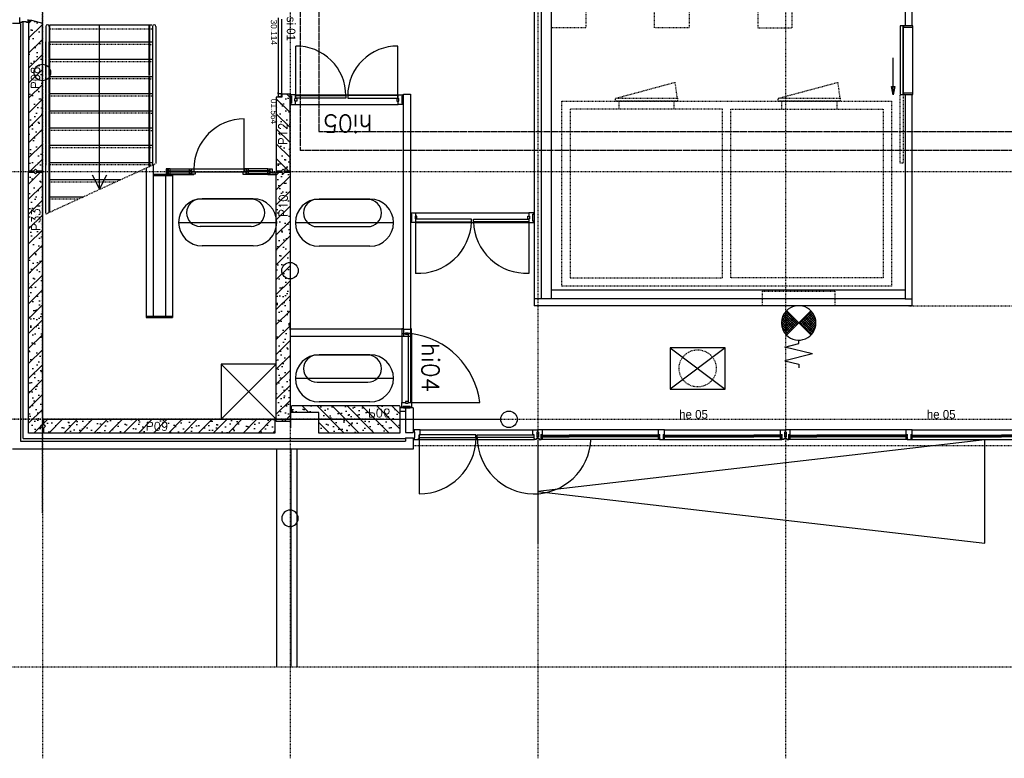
# Model space of a CAD drawing. Extents: x 0 to 1537, y 0 to 841.
# Tile 3 of 58: x 81 to 224, y 131 to 238. Entities that reach past the tile are written whole.
import ezdxf

# ---------------------------------------------------------------- set-up
doc = ezdxf.new("R2010")
doc.units = 0
doc.header["$PDSIZE"] = 2
for name, pattern in [('AUSGEZOGEN', [0]), ('B0402', [9.375, 6.25, -3.125]), ('B0702', [1.171875, 0.78125, -0.390625]), ('DASHDOT', [25.4, 12.7, -6.35, 0, -6.35]), ('DASHDOT2', [12.7, 6.35, -3.175, 0, -3.175]), ('E0001', [1, 1, 0]), ('HIDDEN2', [4.7625, 3.175, -1.5875])]:
    doc.linetypes.add(name, pattern=pattern)
for name, color, linetype in [('AB$1A---_ATTRIB', 9, 'CONTINUOUS'), ('AL$1A---_ALGEMEEN', 9, 'CONTINUOUS'), ('AT$1A---_TEKSTB', 8, 'CONTINUOUS'), ('GOTEN', 3, 'CONTINUOUS'), ('STRAMIEN', 1, 'CONTINUOUS'), ('VITELDATA', 1, 'CONTINUOUS')]:
    doc.layers.add(name, color=color, linetype=linetype)
doc.styles.add('B-01', font='romans.shx', dxfattribs={"width": 1.2})
doc.styles.add('GBB_ISOP', font='b-gbp3.shx')
doc.styles.add('GBB_ISOT', font='b-gbt3.shx')
doc.styles.add('ROMANS', font='romans.shx', dxfattribs={"height": 300})

# ---------------------------------------------------------------- blocks, each defined once
blk = doc.blocks.new('-STR-H2')
at = {"layer": 'AL$1A---_ALGEMEEN', "linetype": 'DASHDOT', "ltscale": 0.5}
blk.add_line((-3600, 0), (-9880, 0), dxfattribs=at)
at = {"layer": 'AL$1A---_ALGEMEEN', "linetype": 'Continuous', "ltscale": 2}
blk.add_circle((-10000, 0), 120, dxfattribs=at)
for p in [(-8560, 0), (-4960, 0)]:
    blk.add_point(p, dxfattribs=at)
blk = doc.blocks.new('-AAFKE3')
at = {"layer": 'AL$1A---_ALGEMEEN', "color": 15, "ltscale": 2}
blk.add_lwpolyline([(0, 125), (25, 100), (0, 75)], dxfattribs=at)
blk = doc.blocks.new('-STREEP')
at = {"layer": 'AL$1A---_ALGEMEEN', "linetype": 'Continuous', "ltscale": 2}
blk.add_line((0, -125), (0, 125), dxfattribs=at)
blk = doc.blocks.new('-954P1-KGL1')
at = {"layer": 'AL$1A---_ALGEMEEN', "color": 15, "ltscale": 2}
for p, q in [((5, 27), (407, 27)), ((5, 27), (5, 3)), ((5, 22), (407, 22)), ((5, 7), (407, 7)), ((5, 3), (407, 3)), ((13, 22), (13, 7))]:
    blk.add_line(p, q, dxfattribs=at)
at = {"layer": 'AL$1A---_ALGEMEEN', "color": 15}
for p, q in [((17, 30), (21, 27)), ((17, 0), (21, 3))]:
    blk.add_line(p, q, dxfattribs=at)
at = {"layer": 'AL$1A---_ALGEMEEN', "color": 15, "ltscale": 2}
blk.add_lwpolyline([(5, 3), (0, 3), (5, 27), (0, 27), (5, 3)], dxfattribs=at)
at = {"layer": 'AL$1A---_ALGEMEEN'}
for p in [(0, 30), (0, 0)]:
    blk.add_point(p, dxfattribs=at)
blk = doc.blocks.new('-954P1-KHEB')
at = {"layer": 'AL$1A---_ALGEMEEN'}
blk.add_lwpolyline([(0, 0), (17, 0), (17, 27), (0, 27)], close=True, dxfattribs=at)
blk = doc.blocks.new('-954P1-KHED')
at = {"layer": 'AL$1A---_ALGEMEEN'}
for p, q in [((189, -1), (122, -1)), ((122, -1), (122, -31)), ((122, -100), (122, -125)), ((142, -140), (172, -140)), ((189, -73), (189, -1))]:
    blk.add_line(p, q, dxfattribs=at)
at = {"layer": 'AL$1A---_ALGEMEEN', "ltscale": 2}
for p, q in [((131, -31), (122, -31)), ((131, -100), (122, -100)), ((142, -125), (122, -125)), ((131, -31), (131, -100)), ((142, -125), (142, -140)), ((172, -140), (172, -73)), ((172, -73), (189, -73))]:
    blk.add_line(p, q, dxfattribs=at)
blk = doc.blocks.new('-954P1-KHEE')
at = {"layer": 'AL$1A---_ALGEMEEN'}
for p, q in [((45, 139), (-45, 139)), ((-45, 67), (-45, 139)), ((-28, 0), (28, 0)), ((45, 67), (45, 139))]:
    blk.add_line(p, q, dxfattribs=at)
at = {"layer": 'AL$1A---_ALGEMEEN', "ltscale": 2}
for p, q in [((-28, 67), (-45, 67)), ((-28, 0), (-28, 67)), ((28, 0), (28, 67)), ((28, 67), (45, 67))]:
    blk.add_line(p, q, dxfattribs=at)
blk = doc.blocks.new('-954P1-KHIC')
at = {"layer": 'AL$1A---_ALGEMEEN', "ltscale": 2}
for p, q in [((-139, -1033.2), (-139, -966.2)), ((-139, -966.2), (-90, -966.2)), ((-49, -966.2), (0, -966.2)), ((0, -966.2), (0, -1033.2)), ((-120.5, -1033.2), (-139, -1033.2)), ((-18.5, -1023.2), (-120.5, -1023.2)), ((-120.5, -1023.2), (-120.5, -1033.2)), ((-18.5, -1033.2), (-18.5, -1023.2)), ((0, -1033.2), (-18.5, -1033.2))]:
    blk.add_line(p, q, dxfattribs=at)
at = {"layer": 'AL$1A---_ALGEMEEN'}
for p, q in [((-49, -949.2), (-90, -949.2)), ((-90, -949.2), (-90, -975.2)), ((-90, -975.2), (-49, -975.2)), ((-49, -949.2), (-49, -975.2))]:
    blk.add_line(p, q, dxfattribs=at)
blk = doc.blocks.new('01564')
at = {"layer": 'AL$1A---_ALGEMEEN', "color": 15, "linetype": 'AUSGEZOGEN'}
for p, q in [((0, 1.5), (0, 48.5)), ((1.5, 50), (38.5, 50)), ((1.5, 1.5), (1.5, 48.5)), ((1.5, 48.5), (38.5, 48.5)), ((40, 1.5), (1.5, 1.5)), ((58.5, 0), (1.5, 0)), ((38.5, 48.5), (38.5, 3)), ((40, 48.5), (40, 3)), ((40, 3), (58.5, 3)), ((58.5, 1.5), (40, 1.5))]:
    blk.add_line(p, q, dxfattribs=at)
for centre, start, end in [((1.5, 48.5), 90, 180), ((1.5, 1.5), 180, 270), ((38.5, 48.5), 0, 90), ((40, 3), 180, 270), ((58.5, 1.5), 0, 90), ((58.5, 1.5), 270, 0)]:
    blk.add_arc(centre, 1.5, start, end, dxfattribs=at)
blk = doc.blocks.new('XREF_B-A3-II-112')
at = {"layer": 'AL$1A---_ALGEMEEN', "ltscale": 2}
h = blk.add_hatch(dxfattribs=at)
h.set_pattern_fill('PREFB', color=8, scale=8, style=0)
h.set_pattern_definition([(45, (21863.04, 47403.07), (-108.6116, 108.6116), []), (17, (21863.04, 47403.07), (41.26, 127.7242), [0, -130.56, -73.92, 0, -107.52]), (48, (21863.04, 47403.07), (-29.465, 129.875), [0, -129.28, 0, -131.84, 0, -106.24]), (71, (21863.04, 47403.07), (-76.6585, 107.621), [0, -128, 0, -768, -105.28])])
h.paths.add_polyline_path([(21863, 45961), (21707, 46003), (21663, 46003), (21663, 43813), (21738, 43813), (21763, 43838), (21788, 43813), (21863, 43813)])
h = blk.add_hatch(dxfattribs=at)
h.set_pattern_fill('PREFB', color=8, scale=8, angle=90, style=0)
h.set_pattern_definition([(135, (25463.04, 47287.07), (-108.6116, -108.6116), []), (107, (25463.04, 47287.07), (-127.7242, 41.26), [0, -130.56, -73.92, 0, -107.52]), (138, (25463.04, 47287.07), (-129.875, -29.465), [0, -129.28, 0, -131.84, 0, -106.24]), (161, (25463.04, 47287.07), (-107.621, -76.6585), [0, -128, 0, -768, -105.28])])
h.paths.add_polyline_path([(25388, 43813), (25463, 43813), (25463, 44926), (25343, 44926), (25343, 44883), (25263, 44883), (25263, 43813), (25338, 43813), (25363, 43838)])
h = blk.add_hatch(dxfattribs=at)
h.set_pattern_fill('PREFB', color=8, scale=8, angle=180, style=0)
h.set_pattern_definition([(225, (21883.04, 39873.08), (108.6116, -108.6116), []), (197, (21883.04, 39873.08), (-41.26, -127.7242), [0, -130.56, -73.92, 0, -107.52]), (228, (21883.04, 39873.08), (29.465, -129.875), [0, -129.28, 0, -131.84, 0, -106.24]), (251, (21883.04, 39873.08), (76.6585, -107.621), [0, -128, 0, -768, -105.28])])
h.paths.add_polyline_path([(21663, 40003), (21863, 40003), (21863, 40078), (21838, 40103), (21863, 40128), (21863, 43793), (21788, 43793), (21763, 43768), (21738, 43793), (21663, 43793)])
h = blk.add_hatch(dxfattribs=at)
h.set_pattern_fill('PREFB', color=8, scale=8, angle=180, style=0)
h.set_pattern_definition([(225, (25463.04, 40203.07), (108.6116, -108.6116), []), (197, (25463.04, 40203.07), (-41.26, -127.7242), [0, -130.56, -73.92, 0, -107.52]), (228, (25463.04, 40203.07), (29.465, -129.875), [0, -129.28, 0, -131.84, 0, -106.24]), (251, (25463.04, 40203.07), (76.6585, -107.621), [0, -128, 0, -768, -105.28])])
h.paths.add_polyline_path([(25263, 40173), (25463, 40173), (25463, 43793), (25388, 43793), (25363, 43768), (25338, 43793), (25263, 43793)])
h = blk.add_hatch(dxfattribs=at)
h.set_pattern_fill('PREFB', color=8, scale=8, style=0)
h.set_pattern_definition([(315, (25638.04, 40203.07), (-108.612, -108.612), []), (343, (25638.04, 40203.07), (41.26, -127.724), [0, -130.56, -73.92, 0, -107.52]), (312, (25638.04, 40203.07), (-29.465, -129.875), [0, -129.28, 0, -131.84, 0, -106.24]), (289, (25638.04, 40203.07), (-76.6585, -107.621), [0, -128, 0, -768, -105.28])])
h.paths.add_polyline_path([(25883, 40203), (25883, 40303), (25483, 40303), (25483, 40393), (25493, 40403), (27050, 40403), (27060, 40393), (27060, 40203)])
h.paths.add_polyline_path([(25883, 40003), (25883, 40203), (27060, 40203), (27060, 40003)])
h = blk.add_hatch(dxfattribs=at)
h.set_pattern_fill('PREFB', color=8, scale=8, angle=180, style=0)
h.set_pattern_definition([(225, (25273.04, 40003.07), (108.6116, -108.6116), []), (197, (25273.04, 40003.07), (-41.26, -127.724), [0, -130.56, -73.92, 0, -107.52]), (228, (25273.04, 40003.07), (29.465, -129.875), [0, -129.28, 0, -131.84, 0, -106.24]), (251, (25273.04, 40003.07), (76.6585, -107.621), [0, -128, 0, -768, -105.28])])
h.paths.add_polyline_path([(21883, 40203), (21883, 40128), (21908, 40103), (21883, 40078), (21883, 40003), (25243, 40003), (25243, 40203)])
at = {"layer": 'AL$1A---_ALGEMEEN', "color": 8}
for p, q in [((34503, 51293), (34503, 45923)), ((34403, 51193), (34403, 45923)), ((29263, 41953), (29263, 49093)), ((29013, 47235), (29013, 41853)), ((29113, 47235), (29113, 41953)), ((21973, 45937), (23453, 45937)), ((21973, 45697), (21973, 45937)), ((22128, 45875), (22098, 45875)), ((22693, 43551), (22693, 45937)), ((23413, 45697), (23413, 45937)), ((23423, 45697), (23423, 45937)), ((34373, 45923), (34333, 45923)), ((34333, 45923), (34333, 44923)), ((34373, 44923), (34373, 45923)), ((21913, 45447), (21913, 45687)), ((21963, 45447), (21963, 45687)), ((21973, 45687), (23453, 45687)), ((21973, 45447), (21973, 45687)), ((23413, 45447), (23413, 45687)), ((23423, 45447), (23423, 45687)), ((21913, 45197), (21913, 45437)), ((21963, 45197), (21963, 45437)), ((21973, 45437), (23453, 45437)), ((21973, 45197), (21973, 45437)), ((23413, 45197), (23413, 45437)), ((23423, 45197), (23423, 45437)), ((34231, 44920), (34231, 45458)), ((21913, 44947), (21913, 45187)), ((21963, 44947), (21963, 45187)), ((21973, 45187), (23453, 45187)), ((21973, 44947), (21973, 45187)), ((23413, 44947), (23413, 45187)), ((23423, 44947), (23423, 45187)), ((34231, 44920), (34207, 45038)), ((34207, 45038), (34256, 45038)), ((34256, 45038), (34231, 44920)), ((21913, 44697), (21913, 44937)), ((21963, 44697), (21963, 44937)), ((21973, 44937), (23453, 44937)), ((21973, 44697), (21973, 44937)), ((23413, 44697), (23413, 44937)), ((23423, 44697), (23423, 44937)), ((27107, 44896), (27090, 44896)), ((27090, 44896), (27090, 44797)), ((27090, 44797), (27107, 44797)), ((27107, 44797), (27107, 44896)), ((34231, 44920), (34231, 44920)), ((34333, 44923), (34373, 44923)), ((34403, 44923), (34403, 41953)), ((34503, 44923), (34503, 41853)), ((21913, 44447), (21913, 44687)), ((21963, 44447), (21963, 44687)), ((21973, 44687), (23453, 44687)), ((21973, 44447), (21973, 44687)), ((23413, 44447), (23413, 44687)), ((23423, 44447), (23423, 44687)), ((21913, 44197), (21913, 44437)), ((21963, 44197), (21963, 44437)), ((21973, 44437), (23453, 44437)), ((21973, 44197), (21973, 44437)), ((23413, 44197), (23413, 44437)), ((23423, 44197), (23423, 44437)), ((21913, 43947), (21913, 44187)), ((21963, 43947), (21963, 44187)), ((21973, 44187), (23453, 44187)), ((21973, 43947), (21973, 44187)), ((23413, 43947), (23413, 44187)), ((23423, 43947), (23423, 44187)), ((21913, 43197), (21913, 43937)), ((21963, 43210), (21963, 43937)), ((21973, 43937), (23453, 43937)), ((21973, 43697), (21973, 43937)), ((23413, 43874), (23413, 43937)), ((23423, 43879), (23423, 43937)), ((24796, 43839), (24066, 43839)), ((24066, 43839), (24066, 43799)), ((24066, 43799), (24796, 43799)), ((24796, 43799), (24796, 43839)), ((21973, 43687), (23005, 43687)), ((21973, 43447), (21973, 43687)), ((22693, 43551), (22593, 43751)), ((22793, 43751), (22693, 43551)), ((21973, 43437), (22459, 43437)), ((21973, 43215), (21973, 43437)), ((27306, 43155), (27280, 43155)), ((27280, 43155), (27280, 43114)), ((27306, 43114), (27280, 43114)), ((28101, 43113), (27289, 43113)), ((27289, 43113), (27289, 43074)), ((27306, 43114), (27306, 43155)), ((28101, 43074), (28101, 43113)), ((28128, 43074), (28128, 43113)), ((28128, 43113), (28936, 43113)), ((28919, 43114), (28919, 43155)), ((28919, 43155), (28945, 43155)), ((28919, 43114), (28945, 43114)), ((28936, 43113), (28936, 43074)), ((28945, 43155), (28945, 43114)), ((27289, 43074), (28101, 43074)), ((28936, 43074), (28128, 43074)), ((34403, 42078), (29263, 42078)), ((34403, 41953), (29013, 41953)), ((34403, 41953), (34503, 41953)), ((34503, 41853), (29013, 41853)), ((32857, 41603), (32682, 41778)), ((32857, 41603), (33032, 41778)), ((32867, 41593), (33043, 41770)), ((32884, 41576), (33059, 41750)), ((32902, 41558), (33073, 41729)), ((32904, 41650), (33074, 41480)), ((32920, 41540), (33085, 41706)), ((32922, 41668), (33086, 41503)), ((32937, 41523), (33095, 41680)), ((32939, 41685), (33096, 41529)), ((32955, 41505), (33102, 41652)), ((32957, 41703), (33103, 41557)), ((32975, 41721), (33107, 41589)), ((32992, 41738), (33106, 41625)), ((33010, 41756), (33098, 41668)), ((33028, 41774), (33073, 41728)), ((32857, 41603), (32682, 41428)), ((32857, 41603), (33032, 41428)), ((32869, 41615), (33045, 41438)), ((32886, 41632), (33061, 41458)), ((32973, 41487), (33106, 41621)), ((32990, 41470), (33106, 41586)), ((33008, 41452), (33100, 41544)), ((33026, 41434), (33079, 41487)), ((31788, 41243), (30988, 41243)), ((30988, 41243), (30988, 40643)), ((31788, 40643), (31788, 41243)), ((32657, 41253), (32857, 41303)), ((33057, 41153), (32657, 41253)), ((32857, 41303), (32857, 41353)), ((33057, 41153), (32657, 41053)), ((25263, 41003), (24463, 41003)), ((24463, 41003), (24463, 40203)), ((25263, 40203), (25263, 41003)), ((32657, 41053), (32857, 41003)), ((32857, 41003), (32857, 40953)), ((30988, 40643), (31788, 40643)), ((24463, 40203), (25263, 40203)), ((27355, 40048), (27265, 40048)), ((27265, 40048), (27265, 40018)), ((27265, 39939), (27265, 39909)), ((28166, 39975), (27340, 39975)), ((27340, 39975), (27340, 39936)), ((27340, 39936), (28166, 39936)), ((27355, 39976), (27355, 40048)), ((28166, 39936), (28166, 39975)), ((28183, 39936), (28183, 39975)), ((28183, 39975), (29009, 39975)), ((29009, 39936), (28183, 39936)), ((28994, 39976), (28994, 40048)), ((28994, 40048), (29061, 40048)), ((29009, 39975), (29009, 39936)), ((29061, 40048), (29061, 40018)), ((29061, 39949), (29061, 39924)), ((27265, 39909), (27332, 39909)), ((29041, 39909), (29017, 39909)), ((25270, 36603), (25270, 39778)), ((25480, 36603), (25480, 39778)), ((25566, 36603), (25566, 39778))]:
    blk.add_line(p, q, dxfattribs=at)
at = {"layer": 'AL$1A---_ALGEMEEN', "color": 8, "linetype": 'HIDDEN2', "ltscale": 0.5}
for p, q in [((29263, 45893), (29263, 49093)), ((29763, 49093), (29763, 45893)), ((30763, 45893), (30763, 49093)), ((31263, 49093), (31263, 45893)), ((32263, 49093), (32263, 45893)), ((32763, 45893), (32763, 49093)), ((29763, 45893), (29263, 45893)), ((31263, 45893), (30763, 45893)), ((32263, 45893), (32763, 45893)), ((30193, 44868), (31062, 45101)), ((31093, 44868), (31062, 45101)), ((32559, 44868), (33428, 45101)), ((33459, 44868), (33428, 45101)), ((29416, 44828), (34206, 44828)), ((29416, 42138), (29416, 44828)), ((30193, 44868), (31093, 44868)), ((30193, 44828), (30193, 44868)), ((31093, 44828), (30193, 44828)), ((30243, 44828), (30243, 44708)), ((31043, 44828), (31043, 44708)), ((31093, 44868), (31093, 44828)), ((32559, 44868), (33459, 44868)), ((32559, 44828), (32559, 44868)), ((33459, 44828), (32559, 44828)), ((32609, 44828), (32609, 44708)), ((33409, 44828), (33409, 44708)), ((33459, 44868), (33459, 44828)), ((34206, 44828), (34206, 42138)), ((34333, 43923), (34333, 44923)), ((34333, 44923), (34373, 44923)), ((34373, 44923), (34373, 43923)), ((31751, 44708), (29536, 44708)), ((29536, 44708), (29536, 42258)), ((31751, 42258), (31751, 44708)), ((31871, 42258), (31871, 44708)), ((31871, 44708), (34086, 44708)), ((34086, 44708), (34086, 42258)), ((34373, 43923), (34333, 43923)), ((29536, 42258), (31751, 42258)), ((34086, 42258), (31871, 42258)), ((34206, 42138), (29416, 42138)), ((32333, 41853), (32333, 42063)), ((32333, 42063), (33383, 42063)), ((33383, 42063), (33383, 41853)), ((33383, 41853), (32333, 41853))]:
    blk.add_line(p, q, dxfattribs=at)
at = {"layer": 'AL$1A---_ALGEMEEN', "color": 8, "ltscale": 2}
for p, q in [((21543, 45956), (21428, 45956)), ((21533, 45968), (21533, 46041)), ((21563, 45968), (21533, 45968)), ((21543, 45956), (21543, 39883)), ((21632, 45978), (21563, 45978)), ((21563, 45978), (21563, 45968)), ((21583, 39923), (21583, 45976)), ((21632, 45968), (21632, 45978)), ((21652, 45968), (21632, 45968)), ((21652, 46013), (21652, 45968)), ((25288, 46037), (25288, 44952)), ((25338, 46017), (25338, 44932)), ((21913, 45912), (21913, 43897)), ((21963, 45912), (21963, 43920)), ((23463, 45912), (23463, 43897)), ((23513, 45912), (23513, 43920)), ((34378, 44943), (34378, 45923)), ((34518, 45923), (34378, 45923)), ((34378, 45923), (34378, 45903)), ((34378, 45903), (34518, 45903)), ((34518, 44943), (34518, 45923)), ((34518, 45903), (34518, 45923)), ((25545, 44907), (25545, 45628)), ((27031, 44907), (27031, 45628)), ((34518, 44943), (34378, 44943)), ((34378, 44943), (34378, 44923)), ((34518, 44923), (34518, 44943)), ((25474, 44897), (25464, 44897)), ((25464, 44897), (25464, 44797)), ((25464, 44797), (25474, 44797)), ((25543, 44916), (27033, 44916)), ((27112, 41516), (27112, 44926)), ((27112, 44926), (27212, 44926)), ((27212, 44926), (27212, 41406)), ((34378, 44923), (34518, 44923)), ((25543, 44777), (27033, 44777)), ((24796, 43839), (24796, 44569)), ((23373, 43856), (23373, 41683)), ((23473, 43902), (23473, 41703)), ((23688, 43844), (23660, 43844)), ((23660, 43844), (23660, 43765)), ((23688, 43765), (23688, 43844)), ((23691, 43762), (23691, 43844)), ((23721, 43844), (23693, 43844)), ((23693, 43844), (23693, 43815)), ((23693, 43815), (23721, 43815)), ((23721, 43797), (23693, 43797)), ((23693, 43797), (23693, 43772)), ((23704, 43797), (23704, 43815)), ((23721, 43844), (24003, 43844)), ((23721, 43815), (23721, 43844)), ((23721, 43815), (24003, 43815)), ((23721, 43797), (24003, 43797)), ((23721, 43772), (23721, 43797)), ((24003, 43844), (24031, 43844)), ((24003, 43815), (24003, 43844)), ((24031, 43815), (24003, 43815)), ((24003, 43797), (24031, 43797)), ((24003, 43772), (24003, 43797)), ((24020, 43797), (24020, 43815)), ((24031, 43844), (24031, 43815)), ((24031, 43797), (24031, 43772)), ((24033, 43762), (24033, 43844)), ((24036, 43844), (24064, 43844)), ((24036, 43797), (24036, 43844)), ((24064, 43797), (24036, 43797)), ((24036, 43765), (24036, 43797)), ((24036, 43797), (24086, 43797)), ((24064, 43844), (24064, 43797)), ((24086, 43797), (24086, 43765)), ((24826, 43797), (24776, 43797)), ((24776, 43797), (24776, 43765)), ((24826, 43844), (24798, 43844)), ((24798, 43844), (24798, 43797)), ((24798, 43797), (24826, 43797)), ((24826, 43797), (24826, 43844)), ((24826, 43765), (24826, 43797)), ((24828, 43762), (24828, 43844)), ((24859, 43844), (24831, 43844)), ((24831, 43844), (24831, 43815)), ((24831, 43815), (24859, 43815)), ((24859, 43797), (24831, 43797)), ((24831, 43797), (24831, 43772)), ((24841, 43797), (24841, 43815)), ((25140, 43844), (24859, 43844)), ((24859, 43815), (24859, 43844)), ((25140, 43815), (24859, 43815)), ((25140, 43797), (24859, 43797)), ((24859, 43772), (24859, 43797)), ((25140, 43844), (25168, 43844)), ((25140, 43815), (25140, 43844)), ((25168, 43815), (25140, 43815)), ((25140, 43797), (25168, 43797)), ((25140, 43772), (25140, 43797)), ((25157, 43797), (25157, 43815)), ((25168, 43844), (25168, 43815)), ((25168, 43797), (25168, 43772)), ((25171, 43762), (25171, 43844)), ((25173, 43844), (25201, 43844)), ((25173, 43785), (25173, 43844)), ((25201, 43844), (25201, 43785)), ((25263, 43743), (25263, 43803)), ((23658, 43762), (23473, 43762)), ((23753, 43742), (23473, 43742)), ((23653, 43742), (23653, 41703)), ((23723, 43762), (23658, 43762)), ((23660, 43765), (23688, 43765)), ((23693, 43772), (24003, 43772)), ((23693, 43772), (23721, 43772)), ((23723, 43762), (24001, 43762)), ((23753, 43762), (23753, 41683)), ((24001, 43762), (24066, 43762)), ((24031, 43772), (24003, 43772)), ((24086, 43765), (24036, 43765)), ((24776, 43765), (24826, 43765)), ((24861, 43762), (24796, 43762)), ((24831, 43772), (24859, 43772)), ((25168, 43772), (24859, 43772)), ((25138, 43762), (24861, 43762)), ((25138, 43762), (25203, 43762)), ((25168, 43772), (25140, 43772)), ((25201, 43785), (25173, 43785)), ((25197, 43785), (25263, 43785)), ((25201, 43762), (25263, 43762)), ((27222, 43204), (27289, 43204)), ((27222, 43186), (27222, 43204)), ((27232, 43186), (27222, 43186)), ((27222, 43065), (27222, 43084)), ((27222, 43084), (27232, 43084)), ((27232, 43084), (27232, 43186)), ((27289, 43204), (28936, 43204)), ((27289, 43204), (27289, 43155)), ((27289, 43114), (27289, 43065)), ((29003, 43204), (28936, 43204)), ((28936, 43204), (28936, 43155)), ((28936, 43114), (28936, 43065)), ((28993, 43084), (28993, 43186)), ((28993, 43186), (29003, 43186)), ((29003, 43084), (28993, 43084)), ((29003, 43186), (29003, 43204)), ((29003, 43065), (29003, 43084)), ((27289, 43065), (27222, 43065)), ((27289, 43074), (27289, 42324)), ((27289, 43065), (28936, 43065)), ((28936, 43074), (28936, 42324)), ((28936, 43065), (29003, 43065)), ((23373, 41703), (23753, 41703)), ((23373, 41683), (23753, 41683)), ((25463, 41503), (25463, 41613)), ((25463, 41516), (27112, 41516)), ((27112, 41516), (27112, 41406)), ((27212, 41406), (25463, 41406)), ((27090, 41452), (27090, 40444)), ((27229, 41452), (27229, 40444)), ((30988, 41243), (31788, 40643)), ((31788, 41243), (30988, 40643)), ((25263, 41003), (24463, 40203)), ((24463, 41003), (25263, 40203)), ((27140, 40367), (27060, 40367)), ((27210, 40387), (27110, 40387)), ((27110, 40387), (27110, 40377)), ((27255, 40367), (27140, 40367)), ((27140, 40367), (27140, 40009)), ((27210, 40377), (27210, 40387)), ((27220, 40446), (28223, 40446)), ((27255, 40367), (27255, 40009)), ((27140, 40317), (27060, 40317)), ((27140, 40009), (27255, 40009)), ((27140, 39933), (27140, 39883)), ((27140, 39933), (27255, 39933)), ((27255, 39933), (27255, 39768)), ((27265, 40018), (27274, 40018)), ((27265, 39939), (27274, 39939)), ((27274, 40018), (27274, 39939)), ((27338, 39925), (27338, 39976)), ((27338, 39976), (27355, 39976)), ((27340, 39936), (27340, 39119)), ((27355, 40048), (28994, 40048)), ((29011, 39976), (28994, 39976)), ((29011, 39925), (29011, 39976)), ((29061, 40018), (29052, 40018)), ((29052, 40018), (29052, 39949)), ((29061, 39949), (29052, 39949)), ((30830, 40048), (29132, 40048)), ((30440, 39973), (29522, 39973)), ((30440, 39969), (29522, 39969)), ((30440, 39954), (29522, 39954)), ((30440, 39949), (29522, 39949)), ((30897, 40048), (32594, 40048)), ((31286, 39973), (32204, 39973)), ((31286, 39969), (32204, 39969)), ((31286, 39954), (32204, 39954)), ((31286, 39949), (32204, 39949)), ((34430, 40048), (32732, 40048)), ((34040, 39973), (33122, 39973)), ((34040, 39969), (33122, 39969)), ((34040, 39954), (33122, 39954)), ((34040, 39949), (33122, 39949)), ((34497, 40048), (36194, 40048)), ((34886, 39973), (35804, 39973)), ((34886, 39969), (35804, 39969)), ((34886, 39954), (35804, 39954)), ((34886, 39949), (35804, 39949)), ((21543, 39883), (27140, 39883)), ((21583, 39923), (27140, 39923)), ((27332, 39909), (27332, 39925)), ((27332, 39925), (27338, 39925)), ((27332, 39909), (29017, 39909)), ((29017, 39925), (29011, 39925)), ((29017, 39909), (29017, 39925)), ((29061, 39924), (29041, 39924)), ((29041, 39924), (29041, 39909)), ((35563, 39904), (29063, 39154)), ((29063, 39904), (29063, 38404)), ((30847, 39909), (29115, 39909)), ((30880, 39909), (32611, 39909)), ((34447, 39909), (32715, 39909)), ((34480, 39909), (36211, 39909)), ((35563, 38404), (35563, 39904)), ((27255, 39768), (21428, 39768)), ((29063, 39154), (35563, 38404))]:
    blk.add_line(p, q, dxfattribs=at)
at = {"layer": 'AL$1A---_ALGEMEEN', "color": 8, "linetype": 'Continuous', "ltscale": 2}
for p, q in [((21663, 46003), (21707, 46003)), ((21707, 46003), (21863, 45961)), ((25263, 40173), (25263, 43793)), ((25263, 43793), (25338, 43793)), ((25388, 43793), (25463, 43793)), ((25463, 43793), (25463, 40173)), ((25483, 40393), (25493, 40403)), ((25483, 40303), (25483, 40393)), ((25493, 40403), (27050, 40403)), ((27050, 40403), (27060, 40393)), ((27060, 40393), (27060, 40003)), ((25883, 40303), (25483, 40303)), ((25883, 40003), (25883, 40303)), ((21883, 40128), (21883, 40203)), ((21883, 40203), (25243, 40203)), ((21908, 40103), (21883, 40128)), ((21883, 40078), (21908, 40103)), ((21883, 40003), (21883, 40078)), ((25243, 40203), (25243, 40003)), ((25463, 40173), (25263, 40173)), ((25243, 40003), (21883, 40003)), ((27060, 40003), (25883, 40003))]:
    blk.add_line(p, q, dxfattribs=at)
at = {"layer": 'AL$1A---_ALGEMEEN', "color": 8, "linetype": 'B0402', "ltscale": 0.1}
for p, q in [((23453, 45875), (21973, 45875)), ((23413, 45650), (21973, 45650)), ((23413, 45400), (21973, 45400)), ((23413, 45150), (21973, 45150)), ((23423, 44900), (21973, 44900)), ((23423, 44650), (21973, 44650)), ((23423, 44400), (21973, 44400)), ((23413, 44150), (21973, 44150)), ((23413, 43900), (21973, 43900)), ((22923, 43650), (21973, 43650)), ((22377, 43400), (21973, 43400))]:
    blk.add_line(p, q, dxfattribs=at)
at = {"layer": 'AL$1A---_ALGEMEEN', "color": 8, "linetype": 'B0402', "ltscale": 0.05}
for p, q in [((23413, 45652), (23453, 45652)), ((23413, 45402), (23453, 45402)), ((23413, 45152), (23453, 45152)), ((23423, 44902), (23453, 44902)), ((23423, 44652), (23453, 44652)), ((23423, 44402), (23453, 44402)), ((23413, 44152), (23453, 44152)), ((23413, 43902), (23453, 43902))]:
    blk.add_line(p, q, dxfattribs=at)
at = {"layer": 'AL$1A---_ALGEMEEN', "color": 8, "linetype": 'B0402'}
blk.add_line((21913, 43187), (23513, 43920), dxfattribs=at)
at = {"layer": 'AL$1A---_ALGEMEEN', "color": 8, "linetype": 'ByBlock'}
for p, q in [((24897, 43402), (24158, 43402)), ((24927, 43408), (24187, 43408)), ((26594, 43398), (25856, 43398)), ((26624, 43404), (25884, 43404)), ((23844, 43065), (25271, 43065)), ((24899, 43003), (24158, 43003)), ((25541, 43061), (26968, 43061)), ((26596, 42999), (25856, 42999)), ((24927, 42722), (24187, 42722)), ((26624, 42718), (25884, 42718)), ((26594, 41136), (25856, 41136)), ((26624, 41142), (25884, 41142)), ((25541, 40799), (26968, 40799)), ((26596, 40737), (25856, 40737)), ((26624, 40456), (25884, 40456))]:
    blk.add_line(p, q, dxfattribs=at)
at = {"layer": 'AL$1A---_ALGEMEEN', "color": 8, "linetype": 'HIDDEN2'}
blk.add_line((34458, 41853), (36158, 41853), dxfattribs=at)
at = {"layer": 'AL$1A---_ALGEMEEN', "color": 8, "linetype": 'Continuous'}
for p, q in [((32605, 41596), (32735, 41725)), ((32607, 41632), (32717, 41743)), ((32608, 41563), (32753, 41707)), ((32610, 41651), (32757, 41503)), ((32615, 41534), (32770, 41690)), ((32616, 41677), (32700, 41760)), ((32617, 41679), (32775, 41521)), ((32624, 41508), (32788, 41672)), ((32626, 41705), (32792, 41538)), ((32635, 41484), (32806, 41654)), ((32638, 41728), (32810, 41556)), ((32652, 41750), (32828, 41574)), ((32668, 41769), (32845, 41592)), ((32606, 41619), (32739, 41485)), ((32606, 41584), (32722, 41468)), ((32613, 41541), (32704, 41450)), ((32649, 41462), (32823, 41637)), ((32664, 41442), (32841, 41619)), ((32636, 41483), (32686, 41432))]:
    blk.add_line(p, q, dxfattribs=at)
at = {"layer": 'AL$1A---_ALGEMEEN', "color": 8, "linetype": 'DASHDOT', "ltscale": 0.5}
blk.add_line((24045, 40203), (28525, 40203), dxfattribs=at)
at = {"layer": 'AL$1A---_ALGEMEEN', "color": 8, "linetype": 'B0702', "ltscale": 2}
blk.add_line((27261, 39823), (72043, 39823), dxfattribs=at)
at = {"layer": 'AL$1A---_ALGEMEEN', "color": 8, "linetype": 'Continuous', "ltscale": 2}
for points in [[(21663, 46003), (21663, 43813), (21738, 43813), (21763, 43838), (21788, 43813), (21863, 43813), (21863, 45961)], [(25463, 44926), (25343, 44926), (25343, 44883), (25263, 44883)], [(25263, 44883), (25263, 43813), (25338, 43813)], [(25388, 43813), (25463, 43813), (25463, 44926)], [(25338, 43813), (25363, 43838), (25388, 43813)], [(21863, 40078), (21863, 40003), (21663, 40003), (21663, 43793), (21738, 43793)], [(21788, 43793), (21863, 43793), (21863, 40128)], [(25388, 43793), (25363, 43768), (25338, 43793)]]:
    blk.add_lwpolyline(points, dxfattribs=at)
at = {"layer": 'AL$1A---_ALGEMEEN', "color": 8}
for points in [[(25464, 44797), (25484, 44797), (25484, 44897), (25464, 44897)], [(26274, 44907), (26274, 44868), (25545, 44868), (25545, 44907)], [(26301, 44907), (26301, 44868), (27031, 44868), (27031, 44907)], [(27220, 41450), (27181, 41450), (27181, 40446), (27220, 40446)], [(27110, 40387), (27110, 40367), (27210, 40367), (27210, 40387)]]:
    blk.add_lwpolyline(points, close=True, dxfattribs=at)
at = {"layer": 'AL$1A---_ALGEMEEN', "color": 8, "linetype": 'Continuous'}
blk.add_lwpolyline([(32678, 41781, 0.412892), (32679, 41426, -1.104742)], format="xyb", dxfattribs=at)
at = {"layer": 'AL$1A---_ALGEMEEN', "color": 8, "linetype": 'B0402', "ltscale": 0.2}
blk.add_circle((31388, 40943), 270, dxfattribs=at)
at = {"layer": 'AL$1A---_ALGEMEEN', "color": 8, "linetype": 'Continuous', "ltscale": 2}
blk.add_circle((28645, 40203), 120, dxfattribs=at)
at = {"layer": 'AL$1A---_ALGEMEEN', "color": 8, "ltscale": 2}
for centre, radius, start, end in [((21938, 45912), 25, 0, 180), ((23488, 45912), 25, 0, 180), ((25553, 44906), 722, 0.0773, 90.634), ((27023, 44906), 722, 89.366, 179.9227), ((24796, 43839), 730, 90, 180), ((27326, 43100), 775, 267.2144, 358.0694), ((28899, 43096), 771, 181.6183, 272.7454), ((27076, 40302), 1156, 7.1626, 82.8374), ((27340, 39946), 827, 270.0324, 359.3399), ((29010, 39946), 827, 180.6601, 357.4674)]:
    blk.add_arc(centre, radius, start, end, dxfattribs=at)
at = {"layer": 'AL$1A---_ALGEMEEN', "color": 8, "linetype": 'ByBlock'}
for centre, radius, start, end in [((24187, 43065), 343, 90, 270), ((24158, 43205), 198, 90, 270), ((24897, 43205), 198, 270, 90), ((24927, 43065), 343, 270, 90), ((25884, 43061), 343, 90, 270), ((25856, 43201), 198, 90, 270), ((26594, 43201), 198, 270, 90), ((26624, 43061), 343, 270, 90), ((25884, 40799), 343, 90, 270), ((25856, 40939), 198, 90, 270), ((26594, 40939), 198, 270, 90), ((26624, 40799), 343, 270, 90)]:
    blk.add_arc(centre, radius, start, end, dxfattribs=at)
at = {"layer": 'AL$1A---_ALGEMEEN', "color": 8}
blk.add_arc((32857, 41603), 250, 224.9295, 136.2, dxfattribs=at)
at = {"layer": 'STRAMIEN', "color": 8, "linetype": 'DASHDOT2'}
for p, q in [((21863, 95903), (21863, 35276)), ((25463, 95903), (25463, 35276)), ((29063, 95903), (29063, 35276)), ((32663, 95903), (32663, 35276)), ((18013, 43803), (104928, 43803)), ((18013, 40203), (104928, 40203)), ((18013, 36603), (104928, 36603))]:
    blk.add_line(p, q, dxfattribs=at)
at = {"layer": 'AL$1A---_ALGEMEEN', "color": 8, "linetype": 'DASHDOT', "ltscale": 2, "rotation": 270}
blk.add_blockref('-STR-H2', (21863, 38843), dxfattribs=at)
at = {"layer": 'AL$1A---_ALGEMEEN', "color": 8, "linetype": 'Continuous', "ltscale": 2}
for p, rotation in [((25463, 52363), 89.99999999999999), ((21863, 35243), 270)]:
    blk.add_blockref('-STR-H2', p, dxfattribs=dict(at, rotation=rotation))
at = {"layer": 'AL$1A---_ALGEMEEN', "color": 8, "linetype": 'DASHDOT', "ltscale": 2, "xscale": -1, "rotation": 270}
blk.add_blockref('-STR-H2', (25463, 48763), dxfattribs=at)
at = {"layer": 'AL$1A---_ALGEMEEN', "color": 8, "ltscale": 2, "xscale": -1}
for name, p, rotation in [('01564', (25288, 44893), 270), ('-954P1-KHIC', (26509, 44916), 270), ('-954P1-KHIC', (27229, 40485), 180), ('-954P1-KGL1', (29115, 39976), 180), ('-954P1-KGL1', (30891, 39976), 180), ('-954P1-KGL1', (32715, 39976), 180), ('-954P1-KGL1', (34491, 39976), 180)]:
    blk.add_blockref(name, p, dxfattribs=dict(at, rotation=rotation))
at = {"layer": 'AL$1A---_ALGEMEEN', "color": 8, "ltscale": 2}
for name, p, rotation in [('-954P1-KHIC', (26067, 44916), 90), ('-954P1-KGL1', (30835, 39976), 180), ('-954P1-KGL1', (32611, 39976), 180), ('-954P1-KGL1', (34435, 39976), 180), ('-954P1-KGL1', (36211, 39976), 180)]:
    blk.add_blockref(name, p, dxfattribs=dict(at, rotation=rotation))
at = {"layer": 'AL$1A---_ALGEMEEN', "color": 8, "linetype": 'Continuous', "ltscale": 2, "xscale": -1, "rotation": 90}
blk.add_blockref('-AAFKE3', (21863, 43793), dxfattribs=at)
at = {"layer": 'AL$1A---_ALGEMEEN', "color": 8, "ltscale": 2}
for name, p in [('-954P1-KHIC', (27229, 41411)), ('-954P1-KHED', (28943, 40049)), ('-954P1-KHEB', (29115, 39919)), ('-954P1-KHEE', (30863, 39909)), ('-954P1-KHEB', (30891, 39919)), ('-954P1-KHED', (32543, 40049)), ('-954P1-KHEB', (32715, 39919)), ('-954P1-KHEE', (34463, 39909)), ('-954P1-KHEB', (34491, 39919))]:
    blk.add_blockref(name, p, dxfattribs=at)
at = {"layer": 'AL$1A---_ALGEMEEN', "color": 8, "linetype": 'DASHDOT', "ltscale": 2}
blk.add_blockref('-STR-H2', (30423, 40203), dxfattribs=at)
at = {"layer": 'AL$1A---_ALGEMEEN', "color": 8, "linetype": 'Continuous', "ltscale": 2, "extrusion": (0, 0, -1), "zscale": -1}
blk.add_blockref('-STREEP', (-25473, 40203), dxfattribs=at)
at = {"layer": 'AL$1A---_ALGEMEEN', "color": 8, "linetype": 'Continuous', "ltscale": 2, "xscale": -1}
blk.add_blockref('-AAFKE3', (21863, 40003), dxfattribs=at)
at = {"layer": 'AL$1A---_ALGEMEEN', "color": 8, "ltscale": 2, "xscale": -1}
for name, p in [('-954P1-KHEB', (30835, 39919)), ('-954P1-KHED', (32783, 40049)), ('-954P1-KHEB', (32611, 39919)), ('-954P1-KHEB', (34435, 39919))]:
    blk.add_blockref(name, p, dxfattribs=at)
at = {"layer": 'AB$1A---_ATTRIB', "color": 8, "linetype": 'Continuous', "style": 'ROMANS'}
for tag, p, height in [('RUIMTENUMMER', (60177, 86637), 200), ('PEILMAAT', (60123, 86380), 150), ('RUIMTENUMMER', (23322, 85669), 200), ('PEILMAAT', (23267, 85412), 150), ('RUIMTENUMMER', (25656, 84910), 200), ('RUIMTENUMMER', (66336, 84907), 200), ('PEILMAAT', (25602, 84653), 150), ('PEILMAAT', (66282, 84649), 150), ('RUIMTENUMMER', (23537, 82919), 200), ('PEILMAAT', (23482, 82661), 150), ('RUIMTENUMMER', (84269, 82608), 200), ('PEILMAAT', (84214, 82351), 150), ('RUIMTENUMMER', (23681, 80585), 200), ('PEILMAAT', (23626, 80328), 150), ('RUIMTENUMMER', (22894, 79094), 200), ('RUIMTENUMMER', (66336, 79048), 200), ('PEILMAAT', (22839, 78837), 150), ('PEILMAAT', (66282, 78791), 150), ('RUIMTENUMMER', (84269, 77245), 200), ('PEILMAAT', (84214, 76988), 150), ('RUIMTENUMMER', (81101, 75686), 200), ('RUIMTENUMMER', (83671, 75687), 200), ('RUIMTENUMMER', (86015, 75686), 200), ('RUIMTENUMMER', (75644, 75605), 200), ('RUIMTENUMMER', (25752, 75504), 200), ('PEILMAAT', (81047, 75429), 150), ('PEILMAAT', (83616, 75430), 150), ('PEILMAAT', (85961, 75429), 150), ('PEILMAAT', (75590, 75347), 150), ('RUIMTENUMMER', (93081, 75257), 200), ('PEILMAAT', (25698, 75247), 150), ('PEILMAAT', (93026, 75000), 150), ('RUIMTENUMMER', (88630, 74488), 200), ('RUIMTENUMMER', (73290, 74100), 200), ('PEILMAAT', (88576, 74231), 150), ('RUIMTENUMMER', (75369, 73882), 200), ('PEILMAAT', (73235, 73843), 150), ('PEILMAAT', (75315, 73624), 150), ('RUIMTENUMMER', (78391, 73378), 200), ('RUIMTENUMMER', (23083, 73242), 200), ('RUIMTENUMMER', (25752, 73237), 200), ('PEILMAAT', (78337, 73120), 150), ('PEILMAAT', (23029, 72985), 150), ('PEILMAAT', (25698, 72979), 150), ('RUIMTENUMMER', (44810, 70416), 200), ('PEILMAAT', (44756, 70158), 150), ('RUIMTENUMMER', (83574, 63583), 200), ('RUIMTENUMMER', (44810, 63429), 200), ('PEILMAAT', (83520, 63326), 150), ('PEILMAAT', (44756, 63172), 150), ('RUIMTENUMMER', (75343, 53663), 200), ('RUIMTENUMMER', (78500, 53652), 200), ('PEILMAAT', (75289, 53406), 150), ('PEILMAAT', (78446, 53394), 150), ('RUIMTENUMMER', (23322, 53269), 200), ('PEILMAAT', (23267, 53012), 150), ('RUIMTENUMMER', (25658, 52384), 200), ('PEILMAAT', (25603, 52127), 150), ('RUIMTENUMMER', (23527, 50518), 200), ('PEILMAAT', (23472, 50260), 150), ('RUIMTENUMMER', (80352, 50113), 200), ('PEILMAAT', (80297, 49856), 150), ('RUIMTENUMMER', (73192, 49570), 200), ('PEILMAAT', (73138, 49313), 150), ('RUIMTENUMMER', (81728, 49257), 200), ('PEILMAAT', (81673, 49000), 150), ('RUIMTENUMMER', (76409, 48643), 200), ('RUIMTENUMMER', (79143, 48643), 200), ('PEILMAAT', (76354, 48386), 150), ('PEILMAAT', (79089, 48386), 150), ('RUIMTENUMMER', (23681, 48185), 200), ('PEILMAAT', (23626, 47928), 150), ('RUIMTENUMMER', (77664, 46745), 200), ('RUIMTENUMMER', (22696, 46692), 200), ('PEILMAAT', (22641, 46435), 150), ('PEILMAAT', (77610, 46488), 150), ('RUIMTENUMMER', (87918, 45636), 200), ('PEILMAAT', (87863, 45379), 150), ('RUIMTENUMMER', (77664, 43246), 200), ('RUIMTENUMMER', (24055, 43108), 200), ('RUIMTENUMMER', (25752, 43104), 200), ('PEILMAAT', (77610, 42989), 150), ('PEILMAAT', (24001, 42851), 150), ('PEILMAAT', (25698, 42847), 150), ('RUIMTENUMMER', (25752, 40842), 200), ('PEILMAAT', (25698, 40585), 150), ('RUIMTENUMMER', (76511, 38932), 200), ('RUIMTENUMMER', (80009, 38932), 200), ('PEILMAAT', (76457, 38675), 150), ('PEILMAAT', (79955, 38675), 150), ('RUIMTENUMMER', (81728, 37671), 200), ('PEILMAAT', (81673, 37413), 150)]:
    blk.add_attdef(tag, p, '', height=height, dxfattribs=at)
for tag, p, height in [('RUIMTENUMMER', (22253, 82959), 200), ('PEILMAAT', (22510, 82905), 150), ('RUIMTENUMMER', (22255, 50559), 200), ('PEILMAAT', (22512, 50505), 150)]:
    blk.add_attdef(tag, p, '', height=height, rotation=90, dxfattribs=at)
at = {"layer": 'AB$1A---_ATTRIB', "color": 8, "style": 'B-01', "oblique": 15, "flags": 1}
for tag, p in [('SCHACHT', (75598, 75883)), ('KOOI', (75868, 75883)), ('DAGMAAT', (76138, 75883)), ('GEWICHT', (76408, 75883)), ('PERSONEN', (76678, 75883))]:
    blk.add_attdef(tag, p, '', height=180, rotation=270, dxfattribs=at)
at = {"layer": 'AT$1A---_TEKSTB', "color": 8, "ltscale": 2}
for s, height, rotation, style, p in [('30.114', 90, 270, 'GBB_ISOP', (25184, 46012)), ('si 01', 125, 270, 'GBB_ISOT', (25416, 46054)), ('P08', 125, 90, 'ROMANS', (21824, 45002)), ('01.564', 90, 270, 'GBB_ISOP', (25184, 44860)), ('hi05', 250, 180, 'ROMANS', (26663, 44627)), ('P12', 125, 90, 'ROMANS', (25422, 44188)), ('P10', 125, 90, 'ROMANS', (25427, 43144)), ('P33', 125, 90, 'ROMANS', (21832, 42940)), ('hi04', 250, 270, 'ROMANS', (27379, 41313))]:
    blk.add_text(s, height=height, rotation=rotation, dxfattribs=dict(at, style=style)).set_placement(p)
at = {"layer": 'AT$1A---_TEKSTB', "color": 8, "ltscale": 2, "style": 'ROMANS', "oblique": -180, "text_generation_flag": 4}
blk.add_text('P06', height=125, dxfattribs=at).set_placement((26595, 40357))
at = {"layer": 'AT$1A---_TEKSTB', "color": 8, "ltscale": 2}
for s, style, p in [('he 05', 'GBB_ISOT', (31119, 40212)), ('he 05', 'GBB_ISOT', (34719, 40212)), ('P09', 'ROMANS', (23367, 40038))]:
    blk.add_text(s, height=125, dxfattribs=dict(at, style=style)).set_placement(p)

msp = doc.modelspace()

# ---------------------------------------------------------------- linework, layer by layer
at = {"layer": 'GOTEN', "linetype": 'E0001'}
for p, q in [((121.82, 320), (121.82, 219.35)), ((124.52, 320), (124.52, 222.05)), ((582.76, 222.05), (124.52, 222.05)), ((585.46, 219.35), (121.82, 219.35))]:
    msp.add_line(p, q, dxfattribs=at)

# ---------------------------------------------------------------- block references
at = {"layer": 'VITELDATA', "xscale": 0.01, "yscale": 0.01, "zscale": 0.01}
msp.add_blockref('XREF_B-A3-II-112', (-134.29, -221.75), dxfattribs=at)

doc.saveas('drawing.dxf')
